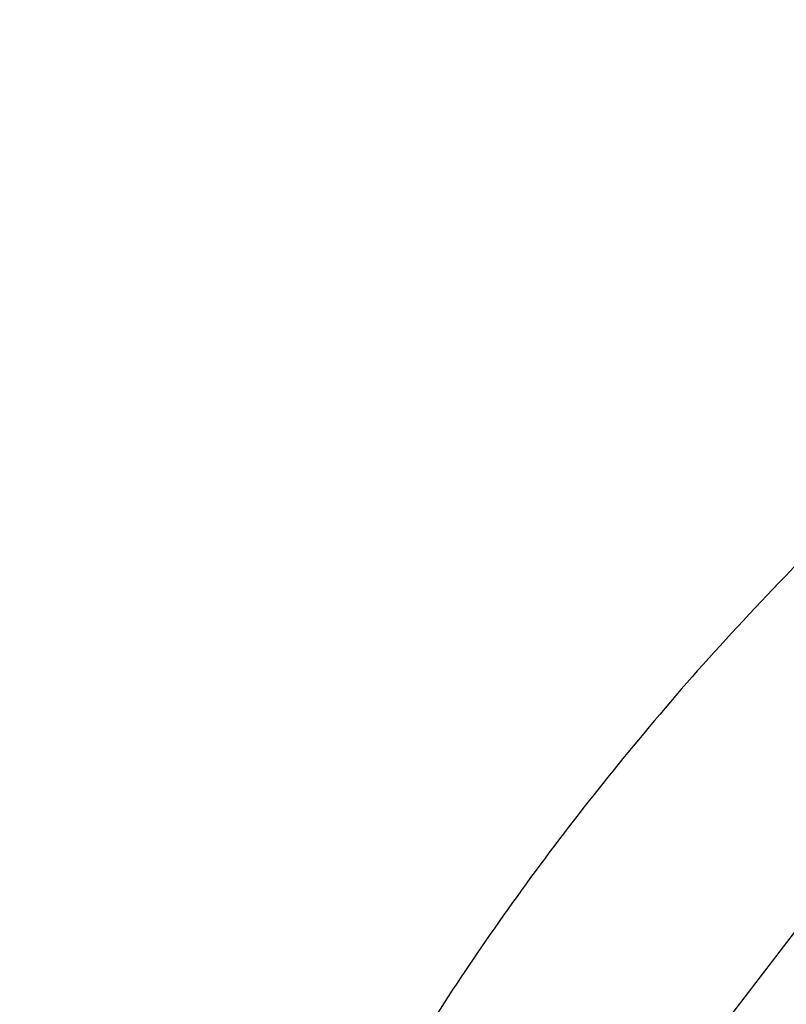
# Model space of a CAD drawing. Header units: millimetres. Extents: x 1141 to 9683, y 1625 to 6203.
# Tile 61 of 118: x 4663 to 4772, y 2276 to 2416. Entities that reach past the tile are written whole.
import ezdxf

# ---------------------------------------------------------------- set-up
doc = ezdxf.new("R2010")
doc.units = ezdxf.units.MM
doc.header["$LTSCALE"] = 25

msp = doc.modelspace()

# ---------------------------------------------------------------- linework, layer by layer
at = {"color": 7, "linetype": 'Continuous', "lineweight": 25, "flags": 128}
msp.add_lwpolyline([(4697.55, 2055.35), (4697.24, 2070.5), (4697.57, 2086.2), (4698.62, 2102.46), (4700.08, 2116.03), (4702.14, 2129.94), (4704.86, 2144.17), (4708.29, 2158.7), (4712.51, 2173.52), (4717.59, 2188.6), (4723.6, 2203.93), (4729.69, 2217.53), (4736.61, 2231.29), (4744.43, 2245.18), (4753.22, 2259.2), (4763.04, 2273.31), (4773.96, 2287.5), (4786.07, 2301.75), (4799.44, 2316.01), (4799.44, 2316.01)], dxfattribs=at)
at = {"color": 7, "linetype": 'Continuous', "lineweight": 25}
msp.add_open_spline([(4774.85, 2340.21), (4770.33, 2335.5), (4761.47, 2326.27), (4749.21, 2311.94), (4737.97, 2297.66), (4727.76, 2283.39), (4718.5, 2269.17), (4710.15, 2255.03), (4702.66, 2241), (4695.26, 2225.61), (4688.19, 2208.89), (4681.68, 2190.86), (4676.3, 2173.18), (4671.96, 2155.87), (4668.56, 2138.97), (4665.92, 2121.87), (4664.05, 2104.63), (4662.97, 2087.31), (4662.63, 2070.59), (4662.96, 2054.49), (4663.87, 2039.01), (4665.34, 2023.34), (4667.41, 2007.55), (4670.08, 1991.75), (4673.12, 1976.82), (4676.6, 1962.16), (4680.48, 1947.85), (4684.72, 1933.96), (4689.04, 1921.12), (4693.38, 1909.29), (4697.65, 1898.45), (4701.82, 1888.56), (4705.82, 1879.59), (4709.61, 1871.5), (4713.15, 1864.27), (4716.43, 1857.85), (4719.42, 1852.18), (4722.37, 1846.75), (4725.19, 1841.71), (4727.8, 1837.19), (4729.56, 1834.2), (4730.67, 1832.34), (4731.42, 1831.1), (4732.38, 1829.51), (4733.85, 1827.12), (4735.9, 1823.81), (4738.65, 1819.5), (4741.9, 1814.53), (4745.57, 1809.09), (4750.93, 1801.42), (4758.22, 1791.53), (4766.02, 1781.76), (4772.72, 1773.9), (4777.98, 1768), (4783.47, 1762.13), (4789.2, 1756.33), (4795.16, 1750.64), (4801.21, 1745.2), (4807.26, 1740.12), (4813.03, 1735.6), (4818.36, 1731.72), (4823.04, 1728.55), (4827.05, 1726), (4830.03, 1724.22), (4832.11, 1723.03), (4833.45, 1722.28), (4834.61, 1721.65), (4835.76, 1721.04), (4837.16, 1720.31), (4839.22, 1719.28), (4842.08, 1717.91), (4845.67, 1716.34), (4849.61, 1714.78), (4854.29, 1713.15), (4859.59, 1711.63), (4865.42, 1710.39), (4870.32, 1709.74), (4874.26, 1709.46), (4877.44, 1709.39), (4880.75, 1709.47), (4884.12, 1709.75), (4887.25, 1710.19), (4890.2, 1710.77), (4893.29, 1711.54), (4896.79, 1712.65), (4900.63, 1714.18), (4904.93, 1716.33), (4909.27, 1719.06), (4913.28, 1722.16), (4916.66, 1725.24), (4919.56, 1728.27), (4922.05, 1731.23), (4924.15, 1734.01), (4925.97, 1736.62), (4927.69, 1739.31), (4929.52, 1742.43), (4931.48, 1746.1), (4933.47, 1750.25), (4935.47, 1754.9), (4937.43, 1760.03), (4939.41, 1765.88), (4941.35, 1772.45), (4943.12, 1779.36), (4944.62, 1786.12), (4945.81, 1792.23), (4946.74, 1797.56), (4947.43, 1801.94), (4947.93, 1805.36), (4948.27, 1807.84), (4948.53, 1809.76), (4948.74, 1811.4), (4948.94, 1813.08), (4949.16, 1814.88), (4949.38, 1816.82), (4949.99, 1822.37), (4950.88, 1831.84), (4951.81, 1845.58), (4952.49, 1860.36), (4952.89, 1876.23), (4953.01, 1893.16), (4952.85, 1911.11), (4952.38, 1930.7), (4951.58, 1952.02), (4950.41, 1975.13), (4948.91, 1999.43), (4947.08, 2024.93), (4945.05, 2050.05), (4942.88, 2074.69), (4940.64, 2098.74), (4938.19, 2123.55), (4935.56, 2148.98), (4932.78, 2174.86), (4929.3, 2206.15), (4925.08, 2242.94), (4920.06, 2285.27), (4913.73, 2337.54), (4908.34, 2381.12), (4904.71, 2410.43), (4904.04, 2415.86)], degree=3, knots=[0, 0, 0, 0, 0.012533, 0.0246, 0.036238, 0.047479, 0.058355, 0.068893, 0.079117, 0.089049, 0.101871, 0.11425, 0.126218, 0.137803, 0.149029, 0.159913, 0.171715, 0.183121, 0.194145, 0.204795, 0.215077, 0.224995, 0.23622, 0.246946, 0.257175, 0.26691, 0.277374, 0.287205, 0.296406, 0.304982, 0.312938, 0.320281, 0.327018, 0.333157, 0.338707, 0.343675, 0.3481, 0.352031, 0.356515, 0.360148, 0.36294, 0.363773, 0.36468, 0.365978, 0.367671, 0.370561, 0.374147, 0.378415, 0.383096, 0.387992, 0.398204, 0.409139, 0.414676, 0.42035, 0.426151, 0.432064, 0.438077, 0.444176, 0.449956, 0.455599, 0.460531, 0.464786, 0.468392, 0.471377, 0.472715, 0.473887, 0.474894, 0.47575, 0.476872, 0.478472, 0.480957, 0.484071, 0.487387, 0.490638, 0.495449, 0.500114, 0.504462, 0.506903, 0.509271, 0.511805, 0.51452, 0.516983, 0.519049, 0.52138, 0.524214, 0.527361, 0.530637, 0.534736, 0.538489, 0.541908, 0.544998, 0.548053, 0.550586, 0.552706, 0.554984, 0.557534, 0.560519, 0.563984, 0.567443, 0.571314, 0.575626, 0.580409, 0.5856, 0.590362, 0.5946, 0.598272, 0.601343, 0.603551, 0.605236, 0.606397, 0.607444, 0.608576, 0.609794, 0.611099, 0.612494, 0.621001, 0.630109, 0.639854, 0.650268, 0.66137, 0.673082, 0.685395, 0.699645, 0.714646, 0.730409, 0.746939, 0.764242, 0.779251, 0.794798, 0.810881, 0.827392, 0.844134, 0.861084, 0.888089, 0.91548, 0.943181, 0.989459, 1, 1, 1, 1], dxfattribs=at)

doc.saveas('drawing.dxf')
